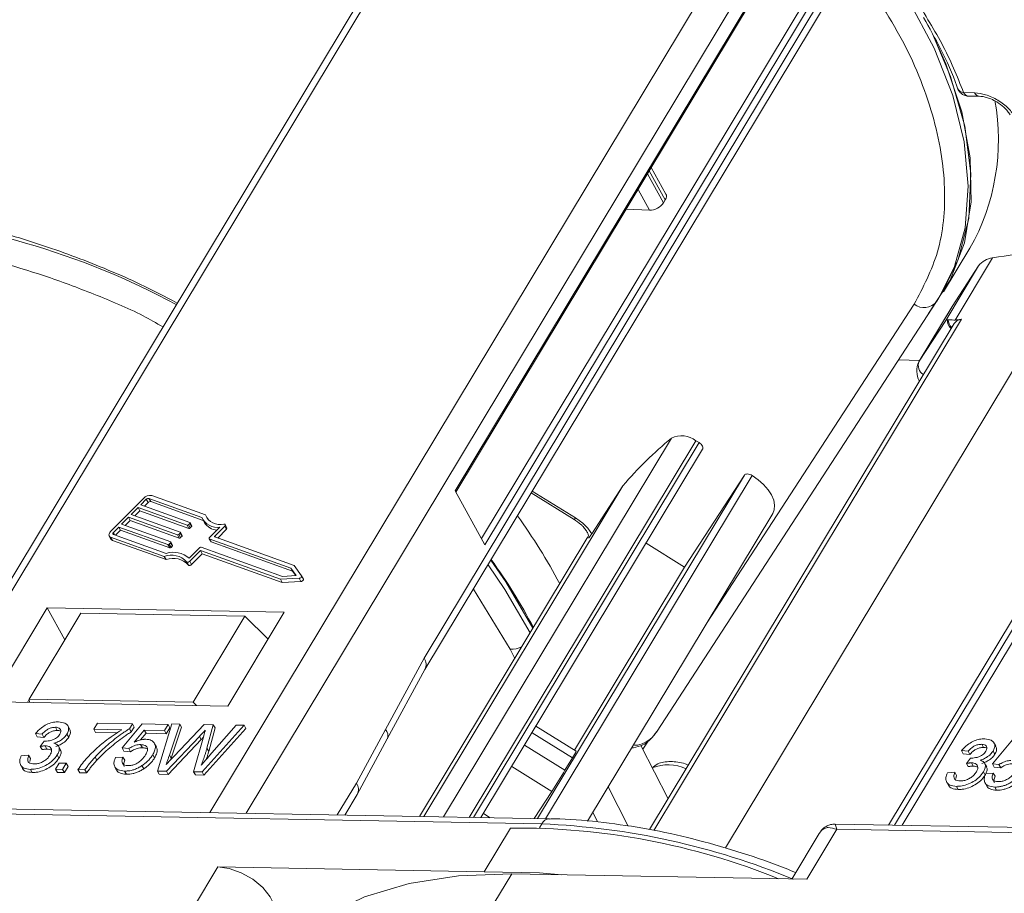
# Model space of a CAD drawing. Header units: millimetres. Extents: x 8853 to 11418, y 45 to 1005.
# Tile 80 of 256: x 9537 to 9575, y 795 to 829. Entities that reach past the tile are written whole.
import ezdxf

# ---------------------------------------------------------------- set-up
doc = ezdxf.new("R2010")
doc.units = ezdxf.units.MM

msp = doc.modelspace()

# ---------------------------------------------------------------- linework, layer by layer
at = {"color": 7, "linetype": 'Continuous', "lineweight": 15}
for p, q in [((9557.49, 842.466), (9531.095, 798.636)), ((9557.737, 842.388), (9531.387, 798.631)), ((9544.083, 798.398), (9570.433, 842.155)), ((9571.814, 842.08), (9545.493, 798.372)), ((9596.987, 841.742), (9570.593, 797.911)), ((9597.235, 841.663), (9570.885, 797.906)), ((9553.582, 810.847), (9569.394, 837.105)), ((9553.61, 810.796), (9569.4, 837.017)), ((9570.343, 835.136), (9554.604, 808.999)), ((9570.55, 835.014), (9554.738, 808.757)), ((9552.381, 804.371), (9570.414, 834.316)), ((9552.415, 803.938), (9570.448, 833.883)), ((9573.265, 826.252), (9573.691, 826.244)), ((9573.439, 826.122), (9573.865, 826.114)), ((9561.098, 823.23), (9561.718, 822.108)), ((9561.742, 822.327), (9561.173, 823.355)), ((9561.645, 821.988), (9561.025, 823.109)), ((9560.661, 822.505), (9561.105, 821.703)), ((9561.645, 821.988), (9561.718, 822.108)), ((9560.204, 821.746), (9561.105, 821.703)), ((9572.491, 818.539), (9573.51, 820.231)), ((9564.042, 797.028), (9577.965, 820.148)), ((9574.385, 819.86), (9572.937, 817.455)), ((9573.846, 819.55), (9572.572, 817.435)), ((9573.846, 819.55), (9572.821, 817.974)), ((9572.227, 818.185), (9572.36, 818.398)), ((9572.36, 818.398), (9572.469, 818.579)), ((9561.376, 801.509), (9572.219, 818.171)), ((9563.312, 805.715), (9571.348, 818.065)), ((9572.81, 817.957), (9571.536, 815.842)), ((9571.547, 815.859), (9572.821, 817.974)), ((9572.219, 818.171), (9572.227, 818.185)), ((9572.821, 817.974), (9572.81, 817.957)), ((9573.177, 817.482), (9561.268, 797.705)), ((9582.287, 817.716), (9570.363, 797.916)), ((9572.898, 817.317), (9561.108, 797.739)), ((9572.572, 817.435), (9571.547, 815.859)), ((9571.567, 815.894), (9570.746, 815.909)), ((9571.547, 815.859), (9571.536, 815.842)), ((9553.129, 798.232), (9561.955, 812.888)), ((9554.128, 798.213), (9562.903, 812.785)), ((9563.022, 812.711), (9554.289, 798.21)), ((9562.903, 812.785), (9563.022, 812.711)), ((9554.582, 798.205), (9563.162, 812.452)), ((9564.777, 811.45), (9556.777, 798.165)), ((9565.079, 811.439), (9557.082, 798.159)), ((9562.463, 807.895), (9564.777, 811.45)), ((9560.078, 811.045), (9552.371, 798.246)), ((9558.87, 809.188), (9560.078, 811.045)), ((9543.917, 809.916), (9541.839, 810.66)), ((9554.738, 808.757), (9553.582, 810.847)), ((9556.528, 810.767), (9558.194, 809.737)), ((9556.569, 810.835), (9558.239, 809.802)), ((9541.523, 810.555), (9540.249, 809.269)), ((9541.628, 810.518), (9541.415, 810.303)), ((9541.415, 810.303), (9543.315, 809.623)), ((9541.556, 810.253), (9541.696, 810.394)), ((9541.696, 810.394), (9541.628, 810.518)), ((9543.778, 809.82), (9541.733, 810.553)), ((9541.733, 810.553), (9541.801, 810.429)), ((9541.801, 810.429), (9543.834, 809.701)), ((9541.309, 810.196), (9541.044, 809.928)), ((9541.044, 809.928), (9542.943, 809.248)), ((9541.185, 809.878), (9541.378, 810.073)), ((9543.208, 809.516), (9541.309, 810.196)), ((9541.378, 810.073), (9541.309, 810.196)), ((9541.378, 810.073), (9543.277, 809.392)), ((9543.917, 809.916), (9543.985, 809.792)), ((9558.706, 798.066), (9565.875, 809.971)), ((9540.938, 809.821), (9540.673, 809.553)), ((9540.673, 809.553), (9542.572, 808.873)), ((9540.813, 809.503), (9541.006, 809.698)), ((9542.837, 809.141), (9540.938, 809.821)), ((9541.006, 809.698), (9540.938, 809.821)), ((9541.006, 809.698), (9542.905, 809.017)), ((9543.277, 809.392), (9543.208, 809.516)), ((9543.314, 809.587), (9543.261, 809.533)), ((9543.329, 809.41), (9543.261, 809.533)), ((9543.383, 809.463), (9543.314, 809.587)), ((9543.392, 809.493), (9543.324, 809.616)), ((9543.814, 809.736), (9543.883, 809.612)), ((9543.985, 809.792), (9543.996, 809.756)), ((9544.279, 809.096), (9544.663, 809.484)), ((9544.663, 809.484), (9544.731, 809.361)), ((9544.75, 809.419), (9544.682, 809.542)), ((9540.566, 809.446), (9540.354, 809.231)), ((9540.354, 809.231), (9540.404, 809.141)), ((9540.354, 809.159), (9542.399, 808.426)), ((9540.442, 809.127), (9540.635, 809.322)), ((9542.466, 808.766), (9540.566, 809.446)), ((9540.635, 809.322), (9540.566, 809.446)), ((9540.635, 809.322), (9542.534, 808.642)), ((9542.905, 809.017), (9542.837, 809.141)), ((9542.943, 809.212), (9542.89, 809.158)), ((9542.958, 809.035), (9542.89, 809.158)), ((9543.011, 809.088), (9542.943, 809.212)), ((9543.02, 809.117), (9542.952, 809.241)), ((9543.329, 809.41), (9543.383, 809.463)), ((9544.068, 809.026), (9544.478, 809.441)), ((9544.731, 809.361), (9544.393, 809.019)), ((9540.193, 809.095), (9540.262, 808.971)), ((9540.247, 809.052), (9542.325, 808.308)), ((9540.316, 808.928), (9540.247, 809.052)), ((9542.394, 808.184), (9540.316, 808.928)), ((9542.534, 808.642), (9542.466, 808.766)), ((9542.571, 808.837), (9542.518, 808.783)), ((9542.587, 808.659), (9542.518, 808.783)), ((9542.571, 808.837), (9542.64, 808.713)), ((9542.649, 808.742), (9542.581, 808.866)), ((9542.958, 809.035), (9543.011, 809.088)), ((9544.059, 808.997), (9544.127, 808.874)), ((9547.224, 807.86), (9544.068, 808.99)), ((9544.136, 808.867), (9544.068, 808.99)), ((9544.136, 808.867), (9547.293, 807.736)), ((9544.279, 809.096), (9544.304, 809.051)), ((9547.352, 807.959), (9544.279, 809.06)), ((9552.208, 798.249), (9558.719, 809.061)), ((9558.753, 809.031), (9558.748, 809.022)), ((9560.972, 808.816), (9562.463, 807.895)), ((9542.587, 808.659), (9542.64, 808.713)), ((9543.287, 808.237), (9543.697, 808.651)), ((9543.311, 808.119), (9543.722, 808.533)), ((9543.79, 808.41), (9543.38, 807.995)), ((9543.722, 808.533), (9546.821, 807.423)), ((9543.722, 808.533), (9543.79, 808.41)), ((9543.75, 808.669), (9546.906, 807.538)), ((9546.89, 807.3), (9543.79, 808.41)), ((9542.325, 808.308), (9542.394, 808.184)), ((9543.189, 808.097), (9543.257, 807.974)), ((9543.38, 807.995), (9543.311, 808.119)), ((9547.352, 807.959), (9547.638, 807.56)), ((9547.435, 807.566), (9547.224, 807.86)), ((9547.293, 807.736), (9547.224, 807.86)), ((9547.293, 807.736), (9547.415, 807.565)), ((9558.2, 800.816), (9562.463, 807.895)), ((9546.821, 807.423), (9547.541, 807.462)), ((9546.821, 807.423), (9546.89, 807.3)), ((9547.609, 807.338), (9546.89, 807.3)), ((9546.906, 807.538), (9547.435, 807.566)), ((9547.541, 807.462), (9547.609, 807.338)), ((9547.708, 807.434), (9547.64, 807.558)), ((9555.711, 804.716), (9554.287, 807.047)), ((9535.614, 802.689), (9537.797, 806.314)), ((9537.097, 802.784), (9539.098, 806.107)), ((9537.797, 806.314), (9546.966, 806.146)), ((9538.48, 805.08), (9537.797, 806.314)), ((9539.098, 806.107), (9545.446, 805.991)), ((9546.966, 806.146), (9544.783, 802.52)), ((9545.446, 805.991), (9543.445, 802.667)), ((9546.34, 805.107), (9545.446, 805.991)), ((9555.89, 804.363), (9555.711, 804.716)), ((9550.887, 801.614), (9552.381, 804.371)), ((9550.958, 801.249), (9552.415, 803.938)), ((9544.783, 802.52), (9535.614, 802.689)), ((9537.024, 802.663), (9537.097, 802.783)), ((9537.108, 802.661), (9537.097, 802.784)), ((9537.097, 802.784), (9543.445, 802.667)), ((9543.445, 802.667), (9543.571, 802.543)), ((9539.596, 801.624), (9539.736, 801.856)), ((9539.736, 801.856), (9541.092, 801.831)), ((9538.184, 801.575), (9538.116, 801.698)), ((9538.658, 801.637), (9538.589, 801.76)), ((9540.681, 801.604), (9539.596, 801.624)), ((9539.664, 801.5), (9539.596, 801.624)), ((9540.509, 801.485), (9539.664, 801.5)), ((9540.692, 800.899), (9541.468, 801.825)), ((9541.092, 801.831), (9540.979, 801.643)), ((9541.047, 801.52), (9540.979, 801.643)), ((9541.161, 801.708), (9541.047, 801.52)), ((9541.161, 801.708), (9541.092, 801.831)), ((9541.55, 801.588), (9541.16, 801.12)), ((9541.468, 801.825), (9542.472, 801.806)), ((9542.332, 801.574), (9541.55, 801.588)), ((9541.618, 801.465), (9541.55, 801.588)), ((9542.059, 800.004), (9542.618, 801.827)), ((9542.472, 801.806), (9542.332, 801.574)), ((9542.4, 801.45), (9542.332, 801.574)), ((9542.54, 801.683), (9542.4, 801.45)), ((9542.54, 801.683), (9542.472, 801.806)), ((9542.926, 801.821), (9542.522, 800.623)), ((9542.994, 801.698), (9542.59, 800.5)), ((9542.618, 801.827), (9542.926, 801.821)), ((9542.701, 800.574), (9543.864, 801.804)), ((9542.994, 801.698), (9542.926, 801.821)), ((9545.412, 801.776), (9543.787, 799.972)), ((9545.48, 801.652), (9543.855, 799.849)), ((9543.864, 801.804), (9544.223, 801.797)), ((9544.223, 801.797), (9543.978, 800.884)), ((9544.291, 801.674), (9544.046, 800.76)), ((9544.078, 800.602), (9545.104, 801.781)), ((9544.291, 801.674), (9544.223, 801.797)), ((9545.104, 801.781), (9545.412, 801.776)), ((9545.48, 801.652), (9545.412, 801.776)), ((9549.76, 799.536), (9550.887, 801.614)), ((9556.559, 801.487), (9558.124, 800.519)), ((9558.27, 800.773), (9556.71, 801.737)), ((9537.335, 801.454), (9537.592, 801.426)), ((9537.335, 801.454), (9537.403, 801.33)), ((9537.66, 801.302), (9537.403, 801.33)), ((9537.527, 800.957), (9537.681, 801.165)), ((9537.66, 801.302), (9537.592, 801.426)), ((9538.626, 801.312), (9538.558, 801.435)), ((9541.618, 801.465), (9541.405, 801.208)), ((9542.4, 801.45), (9541.618, 801.465)), ((9543.687, 801.346), (9542.412, 799.998)), ((9543.755, 801.222), (9542.48, 799.874)), ((9543.459, 799.979), (9543.851, 801.372)), ((9543.687, 801.346), (9543.755, 801.222)), ((9549.795, 799.103), (9550.958, 801.249)), ((9561.053, 801.156), (9560.85, 800.845)), ((9574.376, 800.281), (9575.153, 801.207)), ((9574.505, 800.979), (9574.437, 801.102)), ((9537.595, 800.833), (9537.527, 800.957)), ((9537.785, 800.855), (9537.717, 800.978)), ((9538.311, 800.822), (9538.243, 800.945)), ((9540.949, 800.871), (9540.692, 800.899)), ((9540.76, 800.775), (9540.692, 800.899)), ((9541.017, 800.747), (9540.76, 800.775)), ((9541.017, 800.747), (9540.949, 800.871)), ((9541.477, 800.903), (9541.409, 801.027)), ((9542.019, 800.94), (9541.951, 801.064)), ((9544.046, 800.76), (9543.978, 800.884)), ((9557.833, 800.036), (9556.268, 801.004)), ((9560.416, 800.906), (9560.48, 800.906)), ((9560.48, 800.906), (9560.489, 800.906)), ((9560.775, 800.993), (9561.823, 798.927)), ((9573.439, 800.768), (9573.182, 800.796)), ((9573.25, 800.673), (9573.182, 800.796)), ((9573.507, 800.645), (9573.439, 800.768)), ((9574.031, 800.917), (9573.963, 801.04)), ((9574.473, 800.654), (9574.405, 800.778)), ((9536.79, 800.594), (9537.075, 800.613)), ((9537.143, 800.489), (9537.075, 800.613)), ((9537.143, 800.489), (9537.119, 800.369)), ((9538.249, 800.503), (9538.181, 800.627)), ((9539.714, 800.423), (9539.646, 800.547)), ((9540.44, 800.527), (9540.726, 800.546)), ((9540.794, 800.422), (9540.726, 800.546)), ((9541.877, 800.636), (9541.946, 800.513)), ((9542.59, 800.5), (9542.522, 800.623)), ((9542.59, 800.5), (9542.569, 800.435)), ((9558.124, 800.519), (9557.833, 800.036)), ((9573.507, 800.645), (9573.25, 800.673)), ((9573.374, 800.299), (9573.528, 800.508)), ((9536.768, 800.23), (9536.836, 800.107)), ((9537.208, 799.947), (9537.14, 800.071)), ((9538.12, 800.076), (9538.26, 800.309)), ((9538.188, 799.953), (9538.12, 800.076)), ((9538.391, 800.071), (9538.12, 800.076)), ((9538.459, 799.948), (9538.188, 799.953)), ((9538.26, 800.309), (9538.531, 800.304)), ((9538.531, 800.304), (9538.391, 800.071)), ((9538.391, 800.071), (9538.459, 799.948)), ((9538.599, 800.18), (9538.459, 799.948)), ((9538.599, 800.18), (9538.531, 800.304)), ((9539.255, 800.056), (9538.984, 800.061)), ((9539.052, 799.937), (9538.984, 800.061)), ((9539.323, 799.932), (9539.255, 800.056)), ((9540.413, 800.161), (9540.481, 800.038)), ((9540.858, 799.881), (9540.79, 800.004)), ((9541.528, 800.091), (9541.459, 800.214)), ((9542.412, 799.998), (9542.059, 800.004)), ((9542.127, 799.881), (9542.059, 800.004)), ((9542.48, 799.874), (9542.412, 799.998)), ((9543.787, 799.972), (9543.459, 799.979)), ((9543.527, 799.855), (9543.459, 799.979)), ((9543.855, 799.849), (9543.787, 799.972)), ((9555.771, 800.178), (9557.324, 799.218)), ((9572.637, 799.937), (9572.922, 799.955)), ((9572.99, 799.832), (9572.922, 799.955)), ((9573.442, 800.176), (9573.374, 800.299)), ((9573.632, 800.197), (9573.564, 800.321)), ((9574.028, 799.969), (9574.096, 799.846)), ((9574.158, 800.164), (9574.09, 800.287)), ((9574.633, 800.253), (9574.376, 800.281)), ((9574.444, 800.157), (9574.376, 800.281)), ((9574.702, 800.129), (9574.444, 800.157)), ((9574.702, 800.129), (9574.633, 800.253)), ((9539.323, 799.932), (9539.052, 799.937)), ((9542.48, 799.874), (9542.127, 799.881)), ((9543.855, 799.849), (9543.527, 799.855)), ((9572.615, 799.573), (9572.683, 799.449)), ((9572.99, 799.832), (9572.966, 799.712)), ((9574.125, 799.909), (9574.41, 799.928)), ((9574.479, 799.804), (9574.41, 799.928)), ((9549.76, 799.536), (9549.021, 798.307)), ((9556.641, 798.167), (9557.324, 799.218)), ((9560.278, 797.874), (9559.506, 799.396)), ((9573.056, 799.29), (9572.987, 799.413)), ((9574.097, 799.543), (9574.166, 799.42)), ((9574.543, 799.263), (9574.475, 799.386)), ((9549.313, 798.302), (9549.795, 799.103)), ((9557.227, 798.157), (9528.79, 798.678)), ((9528.86, 798.474), (9556.942, 797.959)), ((9554.941, 798.198), (9554.677, 798.362)), ((9559.099, 798.039), (9558.912, 798.408)), ((9555.731, 797.798), (9554.712, 796.106)), ((9556.942, 797.959), (9556.849, 797.806)), ((9567.193, 795.816), (9568.357, 797.75)), ((9567.757, 797.7), (9567.669, 797.588)), ((9596.725, 797.432), (9568.288, 797.954)), ((9568.357, 797.75), (9596.439, 797.235)), ((9567.669, 797.588), (9566.609, 795.827)), ((9544.398, 796.295), (9543.451, 794.724)), ((9554.712, 796.106), (9544.398, 796.295)), ((9554.867, 794.515), (9555.777, 796.026)), ((9555.777, 796.026), (9567.193, 795.816))]:
    msp.add_line(p, q, dxfattribs=at)
at = {"color": 7, "linetype": 'Continuous', "lineweight": 15, "flags": 128}
for points in [[(9572.36, 818.398), (9572.913, 819.528), (9573.322, 821.018), (9573.446, 822.631), (9573.285, 824.346), (9572.841, 826.136), (9572.119, 827.975), (9571.132, 829.838), (9569.892, 831.696), (9569.468, 832.256)], [(9572.065, 828.522), (9572.582, 827.367), (9573.197, 825.515), (9573.524, 823.726), (9573.557, 822.027), (9573.296, 820.443), (9572.745, 818.998), (9571.911, 817.713)], [(9572.469, 818.579), (9573.055, 819.796), (9573.461, 821.389), (9573.547, 823.119), (9573.312, 824.957), (9572.759, 826.873), (9572.054, 828.525)], [(9563.022, 812.711), (9563.063, 812.682), (9563.1, 812.65), (9563.13, 812.614), (9563.154, 812.578), (9563.169, 812.542), (9563.175, 812.508), (9563.172, 812.477), (9563.162, 812.452)], [(9564.777, 811.45), (9564.797, 811.472), (9564.825, 811.488), (9564.86, 811.497), (9564.899, 811.499), (9564.943, 811.494), (9564.989, 811.482), (9565.035, 811.464), (9565.079, 811.439)], [(9565.875, 809.971), (9565.932, 810.11), (9565.948, 810.287), (9565.912, 810.481), (9565.827, 810.685), (9565.695, 810.891), (9565.522, 811.09), (9565.314, 811.275), (9565.079, 811.439)], [(9543.315, 809.623), (9543.319, 809.621), (9543.323, 809.618), (9543.325, 809.613), (9543.325, 809.609), (9543.325, 809.603), (9543.322, 809.598), (9543.319, 809.592), (9543.314, 809.587)], [(9544.636, 809.559), (9544.653, 809.559), (9544.667, 809.555), (9544.677, 809.548), (9544.684, 809.538), (9544.685, 809.526), (9544.682, 809.512), (9544.675, 809.498), (9544.663, 809.484)], [(9540.247, 809.052), (9540.22, 809.066), (9540.199, 809.086), (9540.187, 809.11), (9540.183, 809.139), (9540.187, 809.17), (9540.2, 809.203), (9540.221, 809.236), (9540.249, 809.269)], [(9540.354, 809.231), (9540.345, 809.221), (9540.338, 809.209), (9540.334, 809.198), (9540.332, 809.188), (9540.333, 809.178), (9540.338, 809.17), (9540.344, 809.164), (9540.354, 809.159)], [(9542.943, 809.248), (9542.948, 809.246), (9542.951, 809.242), (9542.953, 809.238), (9542.954, 809.233), (9542.953, 809.228), (9542.951, 809.223), (9542.948, 809.217), (9542.943, 809.212)], [(9542.572, 808.873), (9542.576, 808.87), (9542.58, 808.867), (9542.582, 808.863), (9542.582, 808.858), (9542.582, 808.853), (9542.58, 808.848), (9542.576, 808.842), (9542.571, 808.837)], [(9544.068, 808.99), (9544.063, 808.993), (9544.06, 808.996), (9544.058, 809), (9544.057, 809.005), (9544.058, 809.01), (9544.06, 809.015), (9544.064, 809.021), (9544.068, 809.026)], [(9544.279, 809.06), (9544.274, 809.062), (9544.271, 809.066), (9544.269, 809.07), (9544.268, 809.074), (9544.269, 809.08), (9544.271, 809.085), (9544.274, 809.091), (9544.279, 809.096)], [(9543.311, 808.119), (9543.297, 808.106), (9543.279, 808.095), (9543.261, 808.087), (9543.242, 808.082), (9543.225, 808.081), (9543.209, 808.083), (9543.197, 808.088), (9543.189, 808.097)], [(9543.38, 807.995), (9543.365, 807.982), (9543.348, 807.972), (9543.329, 807.964), (9543.31, 807.959), (9543.293, 807.957), (9543.277, 807.959), (9543.265, 807.965), (9543.257, 807.974)], [(9556.484, 805.35), (9555.504, 807.034), (9554.855, 807.989)], [(9556.594, 805.531), (9555.54, 807.328), (9554.964, 808.17)], [(9547.638, 807.56), (9547.643, 807.548), (9547.642, 807.532), (9547.635, 807.516), (9547.621, 807.5), (9547.604, 807.485), (9547.583, 807.473), (9547.562, 807.465), (9547.541, 807.462)], [(9547.708, 807.434), (9547.712, 807.424), (9547.71, 807.409), (9547.703, 807.392), (9547.69, 807.376), (9547.672, 807.361), (9547.652, 807.35), (9547.63, 807.342), (9547.609, 807.338)], [(9560.42, 800.913), (9560.469, 800.905), (9560.48, 800.906)], [(9546.561, 794.169), (9546.645, 794.437), (9546.603, 794.776), (9546.428, 795.14), (9546.134, 795.498), (9545.748, 795.817), (9545.304, 796.069), (9544.84, 796.234), (9544.398, 796.295)], [(9555.777, 796.026), (9553.714, 795.952), (9551.805, 795.654), (9550.079, 795.137), (9548.56, 794.408), (9547.271, 793.477), (9546.231, 792.359), (9545.809, 791.735)], [(9554.712, 796.106), (9556.845, 796.067), (9557.718, 795.99)]]:
    msp.add_lwpolyline(points, dxfattribs=at)
at = {"color": 7, "linetype": 'Continuous', "lineweight": 15}
for centre, radius, start, end in [((9573.279, 826.513), 0.262, 205.2458, 266.8395), ((9573.458, 826.328), 0.207, 201.6906, 264.8901), ((9566.041, 824.433), 8.57, 330.6383, 10.2141), ((9573.882, 826.319), 0.206, 201.5631, 266.1736), ((9528.715, 791.853), 29.743, 61.7576, 86.0941), ((9579.755, 785.926), 34.357, 92.8964, 98.9931), ((9574.462, 819.102), 0.762, 95.8204, 143.9856), ((9571.728, 818.57), 0.632, 233.0485, 320.8985), ((9573.26, 816.932), 0.555, 98.5155, 105.7359), ((9577.942, 786.088), 31.754, 98.6302, 98.7501), ((9573.058, 817.449), 0.423, 177.8915, 229.4846), ((9573.099, 817.491), 0.44, 183.1344, 228.031), ((9572.291, 815.478), 0.838, 154.2731, 208.1582), ((9571.91, 815.691), 0.4, 155.1319, 240.0299), ((9562.348, 812.094), 0.886, 51.2672, 116.3689), ((9572.175, 800.602), 15.981, 129.7563, 139.1965), ((9541.774, 810.326), 0.34, 78.9635, 137.5954), ((9541.711, 810.441), 0.113, 78.9635, 137.5954), ((9541.78, 810.318), 0.113, 78.9635, 137.5954), ((9544.481, 810.149), 0.61, 202.5352, 284.7309), ((9537.783, 796.745), 22.456, 27.8973, 35.8061), ((9543.219, 809.572), 0.0567, 258.9635, 317.5954), ((9543.367, 809.484), 0.0259, 306.0985, 18.2971), ((9544.379, 810.094), 0.661, 204.4897, 278.6162), ((9544.412, 809.959), 0.633, 213.2191, 265.8589), ((9557.882, 810.001), 0.409, 319.7529, 330.8884), ((9542.848, 809.196), 0.0567, 258.9635, 317.5954), ((9542.996, 809.109), 0.0259, 306.0985, 18.2971), ((9543.288, 809.448), 0.0567, 258.9635, 317.5954), ((9544.701, 809.402), 0.0518, 306.1335, 18.2621), ((9540.344, 809.019), 0.0947, 210.1351, 252.8102), ((9542.476, 808.821), 0.0567, 258.9635, 317.5954), ((9542.624, 808.734), 0.0259, 306.0985, 18.2971), ((9542.916, 809.073), 0.0567, 258.9635, 317.5954), ((9544.141, 808.882), 0.0158, 210.1351, 252.8102), ((9542.603, 807.57), 0.788, 41.9984, 110.6072), ((9542.673, 807.537), 0.931, 48.7648, 107.1347), ((9542.545, 808.698), 0.0567, 258.9635, 317.5954), ((9543.739, 808.613), 0.0567, 78.9635, 137.5954), ((9542.671, 807.446), 0.788, 41.9984, 110.6072), ((9536.742, 795.038), 22.482, 27.902, 35.8014), ((9555.733, 805.686), 0.97, 268.716, 296.3215), ((9552.042, 804.126), 0.418, 333.0118, 35.868), ((9550.611, 801.37), 0.368, 340.6743, 41.4342), ((9555.751, 802.053), 2.826, 327.1324, 333.0593), ((9529.365, 817.177), 33.23, 327.2862, 328.9474), ((9561.825, 798.645), 1.606, 64.183, 112.4154), ((9549.426, 799.291), 0.414, 333.0028, 36.2022), ((9557.244, 797.826), 0.33, 92.3225, 156.2664), ((9556.027, 770.979), 26.821, 67.9389, 90.6329), ((9555.777, 769.43), 28.553, 67.585, 87.6627), ((9568, 797.553), 0.284, 121.18, 148.9798)]:
    msp.add_arc(centre, radius, start, end, dxfattribs=at)
for centre, start_param, end_param in [((9561.359, 822.126), 5.516499, 6.301897), ((9561.287, 822.005), 3.945703, 5.516499)]:
    msp.add_ellipse(centre, major_axis=(0.385, 0.197), ratio=0.597073, start_param=start_param, end_param=end_param, dxfattribs=at)
for points, knots in [([(9569.566, 832.417), (9569.678, 832.288), (9570.344, 831.522), (9571.134, 830.396), (9571.694, 829.406), (9571.881, 829.074)], [0, 0, 0, 0, 0.118955, 0.704275, 1, 1, 1, 1]), ([(9571.348, 818.065), (9571.692, 818.718), (9572.402, 820.063), (9572.595, 822.128), (9572.419, 823.944), (9571.966, 825.89), (9570.977, 828.386), (9569.592, 830.377), (9568.92, 831.345)], [0, 0, 0, 0, 0.186651, 0.384483, 0.487632, 0.590803, 0.801232, 1, 1, 1, 1]), ([(9571.711, 829.16), (9571.936, 828.757), (9572.432, 827.867), (9572.866, 826.926), (9573.038, 826.402), (9573.055, 826.35)], [0, 0, 0, 0, 0.42722, 0.943233, 1, 1, 1, 1]), ([(9571.881, 829.074), (9572.066, 828.767), (9572.636, 827.821), (9573.011, 826.885), (9573.265, 826.252)], [0, 0, 0, 0, 0.32421, 1, 1, 1, 1]), ([(9573.044, 826.402), (9573.044, 826.4), (9573.049, 826.372), (9573.089, 826.311), (9573.161, 826.218), (9573.285, 826.148), (9573.386, 826.114), (9573.438, 826.122), (9573.439, 826.123)], [0, 0, 0, 0, 0.014146, 0.163974, 0.414886, 0.69188, 0.991608, 1, 1, 1, 1]), ([(9573.691, 826.244), (9573.831, 826.229), (9574.047, 826.206), (9574.357, 826.086), (9574.591, 825.963), (9574.81, 825.813), (9575.061, 825.595), (9575.182, 825.415), (9575.261, 825.298)], [0, 0, 0, 0, 0.2394429, 0.3696073, 0.4999999, 0.6301644, 0.7605571, 1, 1, 1, 1]), ([(9573.868, 826.111), (9573.905, 826.11), (9573.985, 826.108), (9574.143, 826.072), (9574.336, 826.007), (9574.472, 825.933), (9574.548, 825.891)], [0, 0, 0, 0, 0.201696, 0.42933, 0.680831, 1, 1, 1, 1]), ([(9574.548, 825.891), (9574.644, 825.826), (9574.777, 825.736), (9574.925, 825.588), (9575.012, 825.483), (9575.047, 825.418), (9575.061, 825.393)], [0, 0, 0, 0, 0.423553, 0.587865, 0.842758, 1, 1, 1, 1]), ([(9530.941, 821.76), (9531.156, 821.748), (9532.117, 821.692), (9533.948, 821.36), (9536.398, 820.765), (9538.905, 819.912), (9541.064, 819.031), (9542.35, 818.358), (9542.823, 818.111)], [0, 0, 0, 0, 0.058006, 0.258973, 0.465844, 0.672749, 0.87962, 1, 1, 1, 1]), ([(9542.269, 817.192), (9542.015, 817.336), (9541.15, 817.83), (9539.601, 818.465), (9537.1, 819.413), (9534.105, 820.172), (9531.589, 820.585), (9530.411, 820.54), (9530.24, 820.534)], [0, 0, 0, 0, 0.064288, 0.219346, 0.374437, 0.671824, 0.952405, 1, 1, 1, 1]), ([(9572.572, 817.435), (9572.573, 817.436), (9572.576, 817.439), (9572.583, 817.446), (9572.597, 817.454), (9572.614, 817.46), (9572.629, 817.463), (9572.636, 817.465)], [0, 0, 0, 0, 0.020625, 0.264337, 0.508488, 0.754005, 1, 1, 1, 1]), ([(9572.636, 817.465), (9572.638, 817.465), (9572.642, 817.466), (9572.648, 817.466), (9572.654, 817.466), (9572.658, 817.467), (9572.66, 817.467)], [0, 0, 0, 0, 0.2499131, 0.4998257, 0.7498972, 1, 1, 1, 1]), ([(9572.937, 817.455), (9572.898, 817.455), (9572.819, 817.455), (9572.745, 817.46), (9572.694, 817.465), (9572.672, 817.466), (9572.66, 817.467)], [0, 0, 0, 0, 0.303534, 0.615271, 0.807225, 1, 1, 1, 1]), ([(9572.903, 817.314), (9572.931, 817.353), (9572.979, 817.422), (9573.071, 817.454), (9573.111, 817.467)], [0, 0, 0, 0, 0.575059, 1, 1, 1, 1]), ([(9572.937, 817.455), (9572.95, 817.456), (9572.977, 817.456), (9573.019, 817.46), (9573.063, 817.465), (9573.093, 817.469), (9573.108, 817.471)], [0, 0, 0, 0, 0.248899, 0.498362, 0.74906, 1, 1, 1, 1]), ([(9558.176, 809.748), (9558.272, 809.683), (9558.405, 809.593), (9558.553, 809.444), (9558.649, 809.326), (9558.72, 809.202), (9558.755, 809.103), (9558.756, 809.039), (9558.759, 809.034), (9558.748, 809.028), (9558.745, 809.027)], [0, 0, 0, 0, 0.211745, 0.293888, 0.421315, 0.544387, 0.667456, 0.793814, 0.945169, 1, 1, 1, 1]), ([(9558.748, 809.022), (9558.751, 809.021), (9558.755, 809.02), (9558.798, 809.078), (9558.847, 809.153), (9558.87, 809.188)], [0, 0, 0, 0, 0.49893, 0.767478, 1, 1, 1, 1]), ([(9537.335, 801.454), (9537.408, 801.533), (9537.529, 801.666), (9537.767, 801.809), (9537.983, 801.887), (9538.139, 801.908), (9538.218, 801.907), (9538.234, 801.907)], [0, 0, 0, 0, 0.317224, 0.527348, 0.737548, 0.948132, 1, 1, 1, 1]), ([(9538.234, 801.907), (9538.323, 801.896), (9538.471, 801.878), (9538.598, 801.773), (9538.632, 801.646), (9538.608, 801.526), (9538.57, 801.456), (9538.558, 801.435)], [0, 0, 0, 0, 0.31604, 0.521255, 0.727841, 0.918246, 1, 1, 1, 1]), ([(9538.116, 801.698), (9538.066, 801.695), (9537.979, 801.691), (9537.842, 801.639), (9537.717, 801.561), (9537.639, 801.483), (9537.599, 801.434), (9537.592, 801.426)], [0, 0, 0, 0, 0.26847, 0.468995, 0.669856, 0.940289, 1, 1, 1, 1]), ([(9538.184, 801.575), (9538.134, 801.572), (9538.047, 801.567), (9537.91, 801.516), (9537.786, 801.437), (9537.707, 801.36), (9537.668, 801.311), (9537.66, 801.302)], [0, 0, 0, 0, 0.26847, 0.468995, 0.669856, 0.940289, 1, 1, 1, 1]), ([(9538.282, 801.433), (9538.299, 801.467), (9538.332, 801.534), (9538.315, 801.614), (9538.264, 801.669), (9538.193, 801.694), (9538.138, 801.697), (9538.116, 801.698)], [0, 0, 0, 0, 0.241872, 0.466389, 0.6563, 0.86642, 1, 1, 1, 1]), ([(9538.319, 801.543), (9538.297, 801.554), (9538.258, 801.571), (9538.206, 801.574), (9538.184, 801.575)], [0, 0, 0, 0, 0.5796153, 1, 1, 1, 1]), ([(9538.656, 801.636), (9538.672, 801.597), (9538.704, 801.521), (9538.676, 801.402), (9538.638, 801.333), (9538.626, 801.312)], [0, 0, 0, 0, 0.41778, 0.825107, 1, 1, 1, 1]), ([(9538.984, 800.061), (9539.04, 800.141), (9539.203, 800.376), (9539.551, 800.746), (9540.055, 801.194), (9540.457, 801.457), (9540.681, 801.604)], [0, 0, 0, 0, 0.141221, 0.412473, 0.671456, 1, 1, 1, 1]), ([(9540.979, 801.643), (9540.93, 801.613), (9540.833, 801.552), (9540.641, 801.42), (9540.409, 801.246), (9540.139, 801.024), (9539.881, 800.791), (9539.724, 800.629), (9539.646, 800.547)], [0, 0, 0, 0, 0.096269, 0.192865, 0.391303, 0.591, 0.794748, 1, 1, 1, 1]), ([(9541.047, 801.52), (9540.999, 801.489), (9540.901, 801.429), (9540.71, 801.297), (9540.477, 801.122), (9540.207, 800.901), (9539.949, 800.668), (9539.792, 800.505), (9539.714, 800.423)], [0, 0, 0, 0, 0.096269, 0.192865, 0.391303, 0.591, 0.794748, 1, 1, 1, 1]), ([(9543.687, 801.346), (9543.706, 801.365), (9543.743, 801.405), (9543.799, 801.464), (9543.855, 801.523), (9543.892, 801.562), (9543.91, 801.582)], [0, 0, 0, 0, 0.249999, 0.4999982, 0.7499954, 1, 1, 1, 1]), ([(9543.91, 801.582), (9543.907, 801.572), (9543.902, 801.552), (9543.891, 801.513), (9543.878, 801.469), (9543.864, 801.418), (9543.855, 801.388), (9543.851, 801.372)], [0, 0, 0, 0, 0.139865, 0.279703, 0.559326, 0.779667, 1, 1, 1, 1]), ([(9560.481, 801.014), (9560.509, 801.011), (9560.648, 800.994), (9560.882, 801.075), (9561.175, 801.247), (9561.311, 801.426), (9561.39, 801.531)], [0, 0, 0, 0, 0.078371, 0.396907, 0.647428, 1, 1, 1, 1]), ([(9560.489, 800.906), (9560.609, 800.933), (9560.826, 800.982), (9561.148, 801.208), (9561.299, 801.409), (9561.39, 801.531)], [0, 0, 0, 0, 0.328963, 0.59196, 1, 1, 1, 1]), ([(9537.681, 801.165), (9537.684, 801.165), (9537.69, 801.164), (9537.699, 801.163), (9537.709, 801.163), (9537.715, 801.162), (9537.718, 801.162)], [0, 0, 0, 0, 0.250087, 0.500185, 0.75003, 1, 1, 1, 1]), ([(9537.718, 801.162), (9537.79, 801.167), (9537.901, 801.175), (9538.054, 801.23), (9538.154, 801.287), (9538.231, 801.357), (9538.265, 801.407), (9538.282, 801.433)], [0, 0, 0, 0, 0.355638, 0.546568, 0.693978, 0.841492, 1, 1, 1, 1]), ([(9538.558, 801.435), (9538.529, 801.395), (9538.466, 801.305), (9538.314, 801.189), (9538.167, 801.118), (9538.082, 801.091), (9538.053, 801.081)], [0, 0, 0, 0, 0.263792, 0.581099, 0.854542, 1, 1, 1, 1]), ([(9538.626, 801.312), (9538.598, 801.271), (9538.534, 801.182), (9538.382, 801.066), (9538.235, 800.994), (9538.151, 800.967), (9538.121, 800.958)], [0, 0, 0, 0, 0.2637922, 0.5810993, 0.8545416, 1, 1, 1, 1]), ([(9541.16, 801.12), (9541.185, 801.132), (9541.237, 801.155), (9541.325, 801.188), (9541.425, 801.217), (9541.511, 801.23), (9541.572, 801.234), (9541.597, 801.234), (9541.61, 801.234)], [0, 0, 0, 0, 0.1682768, 0.3375977, 0.5743874, 0.8180629, 0.9087982, 1, 1, 1, 1]), ([(9541.61, 801.234), (9541.686, 801.226), (9541.826, 801.211), (9541.943, 801.102), (9541.992, 800.961), (9541.965, 800.798), (9541.904, 800.685), (9541.877, 800.636)], [0, 0, 0, 0, 0.230657, 0.42536, 0.619117, 0.832995, 1, 1, 1, 1]), ([(9543.832, 801.303), (9543.82, 801.291), (9543.795, 801.264), (9543.769, 801.237), (9543.755, 801.222)], [0, 0, 0, 0, 0.452905, 1, 1, 1, 1]), ([(9573.182, 800.796), (9573.255, 800.876), (9573.376, 801.008), (9573.614, 801.151), (9573.83, 801.23), (9573.986, 801.25), (9574.065, 801.25), (9574.081, 801.25)], [0, 0, 0, 0, 0.317224, 0.527348, 0.737548, 0.948132, 1, 1, 1, 1]), ([(9574.081, 801.25), (9574.17, 801.239), (9574.318, 801.221), (9574.445, 801.115), (9574.48, 800.988), (9574.455, 800.869), (9574.417, 800.799), (9574.405, 800.778)], [0, 0, 0, 0, 0.31604, 0.521255, 0.727841, 0.918246, 1, 1, 1, 1]), ([(9537.717, 800.978), (9537.705, 800.978), (9537.681, 800.978), (9537.647, 800.975), (9537.615, 800.971), (9537.586, 800.967), (9537.556, 800.962), (9537.537, 800.959), (9537.527, 800.957)], [0, 0, 0, 0, 0.197787, 0.396403, 0.546954, 0.697654, 0.848787, 1, 1, 1, 1]), ([(9537.785, 800.855), (9537.773, 800.855), (9537.75, 800.855), (9537.706, 800.851), (9537.664, 800.845), (9537.625, 800.839), (9537.605, 800.835), (9537.595, 800.833)], [0, 0, 0, 0, 0.197794, 0.396418, 0.697642, 0.848781, 1, 1, 1, 1]), ([(9537.911, 800.634), (9537.932, 800.675), (9537.971, 800.752), (9537.964, 800.853), (9537.914, 800.928), (9537.826, 800.971), (9537.751, 800.976), (9537.717, 800.978)], [0, 0, 0, 0, 0.228302, 0.428376, 0.628316, 0.832201, 1, 1, 1, 1]), ([(9537.959, 800.807), (9537.935, 800.821), (9537.889, 800.85), (9537.82, 800.853), (9537.785, 800.855)], [0, 0, 0, 0, 0.497866, 1, 1, 1, 1]), ([(9538.053, 801.081), (9538.109, 801.06), (9538.216, 801.02), (9538.27, 800.893), (9538.251, 800.757), (9538.203, 800.669), (9538.181, 800.627)], [0, 0, 0, 0, 0.300181, 0.56656, 0.794468, 1, 1, 1, 1]), ([(9538.301, 800.816), (9538.312, 800.798), (9538.342, 800.746), (9538.318, 800.633), (9538.271, 800.545), (9538.249, 800.503)], [0, 0, 0, 0, 0.22571, 0.632841, 1, 1, 1, 1]), ([(9541.409, 801.027), (9541.377, 801.026), (9541.314, 801.025), (9541.214, 801.005), (9541.116, 800.968), (9541.042, 800.931), (9540.987, 800.897), (9540.961, 800.879), (9540.949, 800.871)], [0, 0, 0, 0, 0.215669, 0.438311, 0.626337, 0.821904, 0.910592, 1, 1, 1, 1]), ([(9541.477, 800.903), (9541.446, 800.903), (9541.382, 800.902), (9541.282, 800.882), (9541.184, 800.845), (9541.11, 800.808), (9541.055, 800.774), (9541.03, 800.756), (9541.017, 800.747)], [0, 0, 0, 0, 0.2156695, 0.4383106, 0.6263371, 0.8219039, 0.9105916, 1, 1, 1, 1]), ([(9541.598, 800.627), (9541.628, 800.685), (9541.678, 800.78), (9541.678, 800.899), (9541.63, 800.975), (9541.535, 801.018), (9541.454, 801.024), (9541.409, 801.027)], [0, 0, 0, 0, 0.283054, 0.463078, 0.644303, 0.80492, 1, 1, 1, 1]), ([(9541.662, 800.861), (9541.644, 800.871), (9541.595, 800.898), (9541.523, 800.901), (9541.477, 800.903)], [0, 0, 0, 0, 0.357746, 1, 1, 1, 1]), ([(9542.013, 800.937), (9542.027, 800.905), (9542.063, 800.826), (9542.032, 800.674), (9541.972, 800.562), (9541.946, 800.513)], [0, 0, 0, 0, 0.273405, 0.681413, 1, 1, 1, 1]), ([(9543.978, 800.884), (9543.966, 800.844), (9543.942, 800.766), (9543.895, 800.618), (9543.834, 800.439), (9543.781, 800.299), (9543.754, 800.229)], [0, 0, 0, 0, 0.181184, 0.362387, 0.681107, 1, 1, 1, 1]), ([(9544.046, 800.76), (9544.034, 800.721), (9544.01, 800.642), (9543.978, 800.54), (9543.956, 800.476), (9543.947, 800.452)], [0, 0, 0, 0, 0.383074, 0.766186, 1, 1, 1, 1]), ([(9573.963, 801.04), (9573.913, 801.038), (9573.826, 801.033), (9573.689, 800.981), (9573.564, 800.903), (9573.486, 800.826), (9573.446, 800.777), (9573.439, 800.768)], [0, 0, 0, 0, 0.26847, 0.468995, 0.669856, 0.940289, 1, 1, 1, 1]), ([(9574.031, 800.917), (9573.981, 800.914), (9573.894, 800.91), (9573.757, 800.858), (9573.633, 800.78), (9573.555, 800.702), (9573.515, 800.653), (9573.507, 800.645)], [0, 0, 0, 0, 0.26847, 0.468995, 0.669856, 0.940289, 1, 1, 1, 1]), ([(9573.565, 800.505), (9573.637, 800.51), (9573.749, 800.518), (9573.901, 800.572), (9574.001, 800.63), (9574.078, 800.699), (9574.112, 800.749), (9574.129, 800.775)], [0, 0, 0, 0, 0.355638, 0.546568, 0.693978, 0.841492, 1, 1, 1, 1]), ([(9574.405, 800.778), (9574.376, 800.737), (9574.313, 800.648), (9574.161, 800.532), (9574.014, 800.46), (9573.929, 800.433), (9573.9, 800.424)], [0, 0, 0, 0, 0.263792, 0.581099, 0.854542, 1, 1, 1, 1]), ([(9574.129, 800.775), (9574.146, 800.81), (9574.179, 800.876), (9574.162, 800.956), (9574.112, 801.011), (9574.04, 801.036), (9573.985, 801.039), (9573.963, 801.04)], [0, 0, 0, 0, 0.241872, 0.466389, 0.6563, 0.86642, 1, 1, 1, 1]), ([(9574.167, 800.886), (9574.144, 800.896), (9574.105, 800.914), (9574.053, 800.916), (9574.031, 800.917)], [0, 0, 0, 0, 0.5796153, 1, 1, 1, 1]), ([(9574.503, 800.978), (9574.519, 800.94), (9574.551, 800.864), (9574.523, 800.745), (9574.485, 800.675), (9574.473, 800.654)], [0, 0, 0, 0, 0.41778, 0.825107, 1, 1, 1, 1]), ([(9537.14, 800.071), (9537.048, 800.08), (9536.889, 800.097), (9536.76, 800.217), (9536.716, 800.363), (9536.746, 800.498), (9536.782, 800.577), (9536.79, 800.594)], [0, 0, 0, 0, 0.292815, 0.5052387, 0.7172681, 0.9372488, 1, 1, 1, 1]), ([(9537.075, 800.613), (9537.058, 800.556), (9537.032, 800.468), (9537.052, 800.363), (9537.119, 800.302), (9537.205, 800.282), (9537.262, 800.28), (9537.276, 800.28)], [0, 0, 0, 0, 0.333295, 0.521794, 0.711762, 0.930457, 1, 1, 1, 1]), ([(9538.181, 800.627), (9538.127, 800.552), (9538.028, 800.415), (9537.792, 800.247), (9537.545, 800.129), (9537.319, 800.074), (9537.191, 800.072), (9537.14, 800.071)], [0, 0, 0, 0, 0.241575, 0.445869, 0.649502, 0.861689, 1, 1, 1, 1]), ([(9538.249, 800.503), (9538.195, 800.429), (9538.096, 800.291), (9537.86, 800.124), (9537.614, 800.006), (9537.387, 799.951), (9537.259, 799.948), (9537.208, 799.947)], [0, 0, 0, 0, 0.241575, 0.445869, 0.649502, 0.861689, 1, 1, 1, 1]), ([(9537.276, 800.28), (9537.325, 800.282), (9537.419, 800.285), (9537.571, 800.337), (9537.711, 800.417), (9537.832, 800.519), (9537.885, 800.596), (9537.911, 800.634)], [0, 0, 0, 0, 0.214413, 0.405726, 0.597111, 0.800946, 1, 1, 1, 1]), ([(9539.646, 800.547), (9539.61, 800.508), (9539.539, 800.43), (9539.44, 800.309), (9539.345, 800.184), (9539.285, 800.099), (9539.255, 800.056)], [0, 0, 0, 0, 0.241668, 0.483902, 0.741663, 1, 1, 1, 1]), ([(9539.714, 800.423), (9539.679, 800.384), (9539.608, 800.307), (9539.508, 800.186), (9539.413, 800.061), (9539.353, 799.975), (9539.323, 799.932)], [0, 0, 0, 0, 0.241668, 0.483902, 0.741663, 1, 1, 1, 1]), ([(9540.79, 800.004), (9540.698, 800.013), (9540.542, 800.028), (9540.412, 800.139), (9540.365, 800.276), (9540.388, 800.414), (9540.428, 800.5), (9540.44, 800.527)], [0, 0, 0, 0, 0.2912765, 0.4916078, 0.6916926, 0.9016572, 1, 1, 1, 1]), ([(9540.726, 800.546), (9540.707, 800.493), (9540.676, 800.408), (9540.694, 800.304), (9540.754, 800.243), (9540.836, 800.217), (9540.894, 800.214), (9540.918, 800.213)], [0, 0, 0, 0, 0.306815, 0.504842, 0.704528, 0.881597, 1, 1, 1, 1]), ([(9540.794, 800.422), (9540.777, 800.371), (9540.749, 800.287), (9540.751, 800.203), (9540.772, 800.182), (9540.774, 800.181)], [0, 0, 0, 0, 0.594048, 0.977464, 1, 1, 1, 1]), ([(9540.918, 800.213), (9540.967, 800.215), (9541.059, 800.219), (9541.208, 800.269), (9541.343, 800.347), (9541.488, 800.467), (9541.556, 800.566), (9541.598, 800.627)], [0, 0, 0, 0, 0.194014, 0.361632, 0.529195, 0.708774, 1, 1, 1, 1]), ([(9541.877, 800.636), (9541.865, 800.616), (9541.839, 800.576), (9541.796, 800.516), (9541.747, 800.458), (9541.68, 800.387), (9541.587, 800.302), (9541.502, 800.244), (9541.459, 800.214)], [0, 0, 0, 0, 0.132783, 0.26612, 0.393983, 0.522764, 0.757899, 1, 1, 1, 1]), ([(9541.946, 800.513), (9541.933, 800.493), (9541.908, 800.452), (9541.864, 800.393), (9541.816, 800.335), (9541.748, 800.264), (9541.655, 800.179), (9541.571, 800.12), (9541.528, 800.091)], [0, 0, 0, 0, 0.132783, 0.26612, 0.393983, 0.522764, 0.757899, 1, 1, 1, 1]), ([(9542.522, 800.623), (9542.509, 800.584), (9542.489, 800.523), (9542.461, 800.442), (9542.44, 800.38), (9542.419, 800.317), (9542.405, 800.275), (9542.398, 800.254)], [0, 0, 0, 0, 0.3211144, 0.4908357, 0.660557, 0.8302785, 1, 1, 1, 1]), ([(9542.398, 800.254), (9542.416, 800.273), (9542.453, 800.312), (9542.521, 800.385), (9542.604, 800.472), (9542.668, 800.54), (9542.701, 800.574)], [0, 0, 0, 0, 0.180188, 0.360382, 0.680191, 1, 1, 1, 1]), ([(9543.754, 800.229), (9543.788, 800.269), (9543.84, 800.329), (9543.911, 800.41), (9543.967, 800.474), (9544.022, 800.538), (9544.059, 800.58), (9544.078, 800.602)], [0, 0, 0, 0, 0.31521, 0.486407, 0.657605, 0.828802, 1, 1, 1, 1]), ([(9562.607, 800.229), (9562.568, 800.247), (9562.339, 800.351), (9561.906, 800.389), (9561.447, 800.337), (9561.281, 800.183), (9561.216, 800.122)], [0, 0, 0, 0, 0.072589, 0.420537, 0.774995, 1, 1, 1, 1]), ([(9573.528, 800.508), (9573.531, 800.508), (9573.537, 800.507), (9573.546, 800.506), (9573.556, 800.505), (9573.562, 800.505), (9573.565, 800.505)], [0, 0, 0, 0, 0.250087, 0.500185, 0.75003, 1, 1, 1, 1]), ([(9573.9, 800.424), (9573.956, 800.403), (9574.063, 800.363), (9574.117, 800.235), (9574.098, 800.1), (9574.05, 800.011), (9574.028, 799.969)], [0, 0, 0, 0, 0.300181, 0.56656, 0.794468, 1, 1, 1, 1]), ([(9574.473, 800.654), (9574.445, 800.614), (9574.381, 800.524), (9574.23, 800.408), (9574.082, 800.337), (9573.998, 800.31), (9573.968, 800.3)], [0, 0, 0, 0, 0.263792, 0.581099, 0.854542, 1, 1, 1, 1]), ([(9575.093, 800.409), (9575.062, 800.408), (9574.998, 800.407), (9574.898, 800.388), (9574.801, 800.35), (9574.727, 800.313), (9574.671, 800.279), (9574.646, 800.262), (9574.633, 800.253)], [0, 0, 0, 0, 0.215669, 0.438311, 0.626337, 0.821904, 0.910592, 1, 1, 1, 1]), ([(9537.208, 799.947), (9537.119, 799.958), (9536.964, 799.977), (9536.853, 800.054), (9536.839, 800.105), (9536.838, 800.108)], [0, 0, 0, 0, 0.566682, 0.977783, 1, 1, 1, 1]), ([(9540.858, 799.881), (9540.768, 799.89), (9540.616, 799.907), (9540.503, 799.983), (9540.487, 800.034), (9540.485, 800.04)], [0, 0, 0, 0, 0.562627, 0.949585, 1, 1, 1, 1]), ([(9541.459, 800.214), (9541.414, 800.186), (9541.321, 800.129), (9541.181, 800.069), (9541.047, 800.029), (9540.943, 800.011), (9540.857, 800.004), (9540.812, 800.004), (9540.79, 800.004)], [0, 0, 0, 0, 0.2117476, 0.4310836, 0.6057615, 0.7859652, 0.8925705, 1, 1, 1, 1]), ([(9541.528, 800.091), (9541.482, 800.063), (9541.39, 800.005), (9541.249, 799.945), (9541.115, 799.905), (9541.011, 799.888), (9540.925, 799.88), (9540.881, 799.88), (9540.858, 799.881)], [0, 0, 0, 0, 0.211748, 0.431084, 0.605762, 0.785965, 0.89257, 1, 1, 1, 1]), ([(9572.922, 799.955), (9572.905, 799.899), (9572.879, 799.81), (9572.899, 799.705), (9572.966, 799.645), (9573.052, 799.625), (9573.109, 799.623), (9573.123, 799.622)], [0, 0, 0, 0, 0.333295, 0.521794, 0.711762, 0.930457, 1, 1, 1, 1]), ([(9574.028, 799.969), (9573.974, 799.895), (9573.875, 799.757), (9573.639, 799.59), (9573.392, 799.472), (9573.166, 799.417), (9573.038, 799.414), (9572.987, 799.413)], [0, 0, 0, 0, 0.2415749, 0.4458686, 0.6495015, 0.861689, 1, 1, 1, 1]), ([(9573.123, 799.622), (9573.172, 799.624), (9573.266, 799.628), (9573.418, 799.679), (9573.558, 799.759), (9573.68, 799.862), (9573.732, 799.938), (9573.758, 799.976)], [0, 0, 0, 0, 0.2144126, 0.4057264, 0.5971115, 0.8009464, 1, 1, 1, 1]), ([(9573.564, 800.321), (9573.552, 800.321), (9573.528, 800.321), (9573.494, 800.318), (9573.462, 800.314), (9573.433, 800.31), (9573.403, 800.305), (9573.384, 800.301), (9573.374, 800.299)], [0, 0, 0, 0, 0.197787, 0.396403, 0.546954, 0.697654, 0.848787, 1, 1, 1, 1]), ([(9573.632, 800.197), (9573.62, 800.197), (9573.597, 800.197), (9573.553, 800.193), (9573.511, 800.188), (9573.472, 800.181), (9573.452, 800.178), (9573.442, 800.176)], [0, 0, 0, 0, 0.197794, 0.396418, 0.697642, 0.848781, 1, 1, 1, 1]), ([(9573.758, 799.976), (9573.779, 800.017), (9573.818, 800.094), (9573.811, 800.195), (9573.761, 800.27), (9573.673, 800.313), (9573.598, 800.318), (9573.564, 800.321)], [0, 0, 0, 0, 0.228302, 0.428376, 0.628316, 0.832201, 1, 1, 1, 1]), ([(9573.806, 800.15), (9573.783, 800.164), (9573.736, 800.192), (9573.667, 800.196), (9573.632, 800.197)], [0, 0, 0, 0, 0.497866, 1, 1, 1, 1]), ([(9574.148, 800.159), (9574.159, 800.14), (9574.189, 800.088), (9574.165, 799.975), (9574.118, 799.887), (9574.096, 799.846)], [0, 0, 0, 0, 0.22571, 0.632841, 1, 1, 1, 1]), ([(9574.602, 799.595), (9574.652, 799.597), (9574.744, 799.601), (9574.893, 799.651), (9575.028, 799.729), (9575.173, 799.849), (9575.24, 799.948), (9575.282, 800.009)], [0, 0, 0, 0, 0.194014, 0.361632, 0.529195, 0.708774, 1, 1, 1, 1]), ([(9575.162, 800.285), (9575.13, 800.285), (9575.066, 800.284), (9574.967, 800.264), (9574.869, 800.227), (9574.795, 800.19), (9574.739, 800.156), (9574.714, 800.138), (9574.702, 800.129)], [0, 0, 0, 0, 0.215669, 0.438311, 0.626337, 0.821904, 0.910592, 1, 1, 1, 1]), ([(9572.987, 799.413), (9572.895, 799.423), (9572.736, 799.439), (9572.607, 799.559), (9572.563, 799.706), (9572.593, 799.841), (9572.629, 799.919), (9572.637, 799.937)], [0, 0, 0, 0, 0.292815, 0.5052387, 0.7172681, 0.9372488, 1, 1, 1, 1]), ([(9574.096, 799.846), (9574.042, 799.771), (9573.943, 799.634), (9573.707, 799.466), (9573.461, 799.348), (9573.234, 799.293), (9573.106, 799.291), (9573.056, 799.29)], [0, 0, 0, 0, 0.2415749, 0.4458686, 0.6495015, 0.861689, 1, 1, 1, 1]), ([(9574.475, 799.386), (9574.382, 799.395), (9574.226, 799.41), (9574.096, 799.521), (9574.05, 799.659), (9574.073, 799.796), (9574.112, 799.882), (9574.125, 799.909)], [0, 0, 0, 0, 0.291276, 0.491608, 0.691693, 0.901657, 1, 1, 1, 1]), ([(9574.41, 799.928), (9574.392, 799.876), (9574.361, 799.79), (9574.379, 799.686), (9574.438, 799.625), (9574.521, 799.599), (9574.579, 799.596), (9574.602, 799.595)], [0, 0, 0, 0, 0.306815, 0.504842, 0.704528, 0.881597, 1, 1, 1, 1]), ([(9574.479, 799.804), (9574.462, 799.753), (9574.434, 799.669), (9574.435, 799.586), (9574.457, 799.564), (9574.458, 799.563)], [0, 0, 0, 0, 0.594048, 0.977464, 1, 1, 1, 1]), ([(9575.144, 799.596), (9575.099, 799.568), (9575.006, 799.511), (9574.865, 799.451), (9574.732, 799.411), (9574.627, 799.393), (9574.541, 799.386), (9574.497, 799.386), (9574.475, 799.386)], [0, 0, 0, 0, 0.211748, 0.431084, 0.605762, 0.785965, 0.89257, 1, 1, 1, 1]), ([(9573.056, 799.29), (9572.966, 799.301), (9572.812, 799.319), (9572.7, 799.397), (9572.686, 799.447), (9572.685, 799.45)], [0, 0, 0, 0, 0.566682, 0.977783, 1, 1, 1, 1]), ([(9574.543, 799.263), (9574.453, 799.272), (9574.301, 799.289), (9574.187, 799.365), (9574.172, 799.416), (9574.17, 799.422)], [0, 0, 0, 0, 0.5626266, 0.9495845, 1, 1, 1, 1]), ([(9575.212, 799.473), (9575.167, 799.445), (9575.074, 799.387), (9574.934, 799.328), (9574.8, 799.287), (9574.696, 799.27), (9574.61, 799.263), (9574.565, 799.263), (9574.543, 799.263)], [0, 0, 0, 0, 0.211748, 0.431084, 0.605762, 0.785965, 0.89257, 1, 1, 1, 1]), ([(9566.761, 796.08), (9566.489, 796.19), (9565.664, 796.522), (9564.262, 796.982), (9562.556, 797.454), (9560.825, 797.819), (9559.108, 798.052), (9557.903, 798.161), (9557.297, 798.15), (9557.231, 798.149)], [0, 0, 0, 0, 0.083631, 0.2530812, 0.4287027, 0.60878, 0.7919924, 0.9774813, 1, 1, 1, 1]), ([(9567.757, 797.7), (9567.798, 797.733), (9567.88, 797.799), (9568.067, 797.833), (9568.241, 797.783), (9568.357, 797.75)], [0, 0, 0, 0, 0.250684, 0.500439, 1, 1, 1, 1]), ([(9568.287, 797.954), (9568.231, 797.951), (9568.134, 797.946), (9567.967, 797.887), (9567.871, 797.813), (9567.818, 797.772)], [0, 0, 0, 0, 0.3840914, 0.6602259, 1, 1, 1, 1]), ([(9568.287, 797.95), (9568.287, 797.951), (9568.287, 797.967), (9568.301, 797.911), (9568.337, 797.809), (9568.357, 797.75)], [0, 0, 0, 0, 0.037276, 0.437186, 1, 1, 1, 1])]:
    msp.add_open_spline(points, degree=3, knots=knots, dxfattribs=at)
msp.add_open_spline([(9558.239, 809.802), (9558.37, 809.711), (9558.631, 809.529), (9558.79, 809.302), (9558.87, 809.188)], degree=3, dxfattribs=at)

doc.saveas('drawing.dxf')
